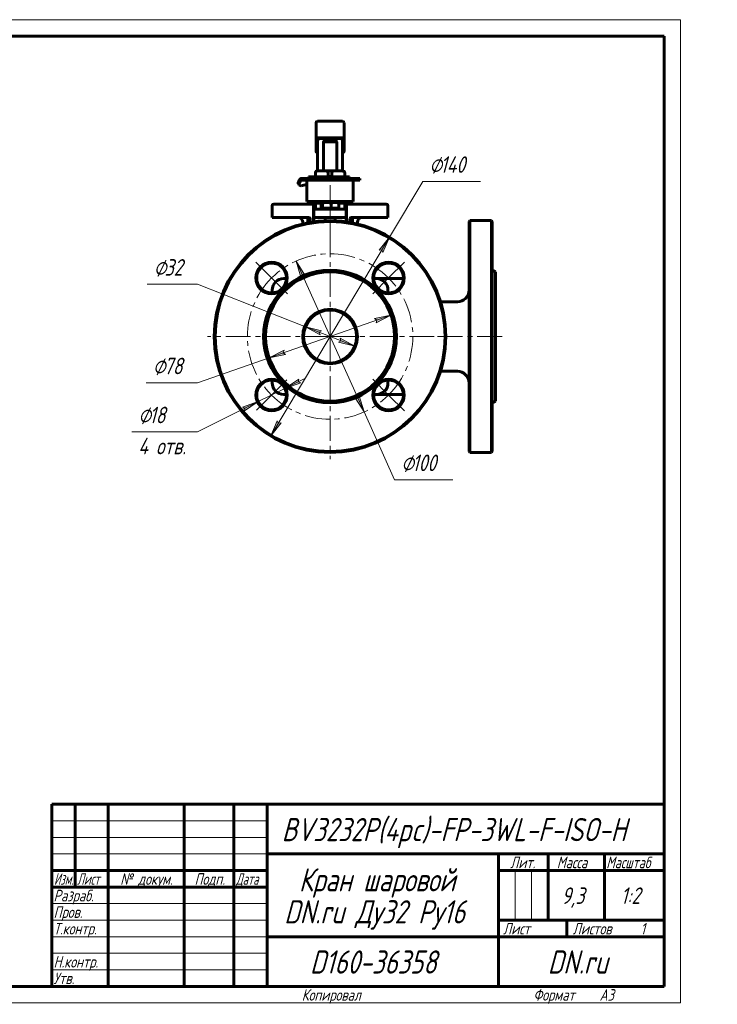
# Model space of a CAD drawing. Header units: millimetres. Extents: x 0 to 431, y 0 to 297.
# Tile 7 of 7: x 220 to 431, y 0 to 297. Entities that reach past the tile are written whole.
import ezdxf

# ---------------------------------------------------------------- set-up
doc = ezdxf.new("R2010")
doc.units = ezdxf.units.MM
for name, pattern in [('K5LT_AXLED', [12, 7.5, -1.5, 1.5, -1.5]), ('K5LT_BASIC', [0]), ('K5LT_THIN', [0])]:
    doc.linetypes.add(name, pattern=pattern)
doc.layers.add('Системный слой', color=7, linetype='Continuous')
doc.layers.add('Системный слой (1)', color=7, linetype='Continuous', true_color=0x6c6c6c)
doc.styles.add('KDIMTEXTSTYLE', font='txt', dxfattribs={"width": 0.96, "oblique": 15, "height": 5})
doc.styles.add('KTEXTSTYLE', font='txt', dxfattribs={"width": 0.96, "height": 5})
doc.dimstyles.new('KDIMSTYLE (0.50)', dxfattribs={"dimtxt": 5, "dimasz": 1, "dimexe": 2, "dimexo": 0, "dimgap": 1, "dimtad": 1, "dimlfac": 2, "dimtxsty": 'KDIMTEXTSTYLE', "dimsah": 1, "dimcen": 0, "dimdle": 1, "dimadec": 0, "dimazin": 0, "dimtfac": 0.667, "dimtmove": 0, "dimatfit": 3, "dimfxl": 1, "dimtvp": 1, "dimtolj": 1, "dimtzin": 0, "dimarcsym": 0})

# ---------------------------------------------------------------- blocks, each defined once
blk = doc.blocks.new('U14')
at = {"layer": 'Системный слой (1)', "color": 143, "linetype": 'K5LT_BASIC', "lineweight": 60, "true_color": 0x33acca}
for p, q in [((296.56, 215.3), (296.56, 214.48)), ((296.56, 188.12), (296.56, 187.3))]:
    blk.add_line(p, q, dxfattribs=at)
blk = doc.blocks.new('U15')
at = {"layer": 'Системный слой (1)', "color": 143, "linetype": 'K5LT_BASIC', "lineweight": 60, "true_color": 0x33acca}
for p, q in [((300.88, 218.8), (300.06, 218.8)), ((328.06, 218.8), (327.24, 218.8))]:
    blk.add_line(p, q, dxfattribs=at)
blk = doc.blocks.new('U16')
at = {"layer": 'Системный слой (1)', "color": 143, "linetype": 'K5LT_BASIC', "lineweight": 60, "true_color": 0x33acca}
for p, q in [((311.41, 241.55), (307.81, 241.55)), ((320.31, 241.55), (316.71, 241.55))]:
    blk.add_line(p, q, dxfattribs=at)
blk = doc.blocks.new('U17')
at = {"layer": 'Системный слой (1)', "color": 143, "linetype": 'K5LT_BASIC', "lineweight": 60, "true_color": 0x33acca}
for p, q in [((331.56, 214.48), (331.56, 215.3)), ((331.56, 187.3), (331.56, 188.12))]:
    blk.add_line(p, q, dxfattribs=at)
blk = doc.blocks.new('U18')
at = {"layer": 'Системный слой (1)', "color": 143, "linetype": 'K5LT_BASIC', "lineweight": 60, "true_color": 0x33acca}
for p, q in [((300.06, 183.8), (300.88, 183.8)), ((327.24, 183.8), (328.06, 183.8))]:
    blk.add_line(p, q, dxfattribs=at)
blk = doc.blocks.new('U19')
at = {"layer": 'Системный слой (1)', "color": 143, "linetype": 'K5LT_BASIC', "lineweight": 60, "true_color": 0x33acca}
for p, q in [((311.45, 241.68), (311.41, 241.58)), ((311.5, 241.75), (311.45, 241.68)), ((311.54, 241.79), (311.5, 241.75)), ((311.55, 241.79), (311.54, 241.79)), ((311.56, 241.8), (311.55, 241.79)), ((311.58, 241.8), (311.56, 241.8))]:
    blk.add_line(p, q, dxfattribs=at)
blk = doc.blocks.new('U20')
at = {"layer": 'Системный слой (1)', "color": 143, "linetype": 'K5LT_BASIC', "lineweight": 60, "true_color": 0x33acca}
for p, q in [((305.05, 248.15), (304.65, 247.27)), ((304.65, 247.27), (304.71, 247.04)), ((304.71, 247.04), (305.31, 246.83)), ((305.31, 246.83), (306.56, 247.08)), ((306.56, 247.08), (307.06, 247.26))]:
    blk.add_line(p, q, dxfattribs=at)
blk = doc.blocks.new('U21')
at = {"layer": 'Системный слой (1)', "color": 30, "linetype": 'K5LT_AXLED', "lineweight": 18, "true_color": 0xff8000}
for q in [(314.06, 238.3), (277.06, 201.3), (351.06, 201.3), (314.06, 164.3)]:
    blk.add_line((314.06, 201.3), q, dxfattribs=at)
blk = doc.blocks.new('U22')
at = {"layer": 'Системный слой (1)', "color": 30, "linetype": 'K5LT_AXLED', "lineweight": 18, "true_color": 0xff8000}
for p, q in [((296.38, 218.98), (291.61, 223.75)), ((331.74, 218.98), (336.51, 223.75)), ((301.15, 214.2), (296.38, 218.98)), ((326.96, 214.2), (331.74, 218.98)), ((300.98, 188.22), (296.38, 183.62)), ((326.96, 188.39), (331.74, 183.62)), ((296.38, 183.62), (291.79, 179.02)), ((331.74, 183.62), (336.51, 178.85))]:
    blk.add_line(p, q, dxfattribs=at)
for start, end in [(45, 135), (135, 225), (315, 45), (225, 315)]:
    blk.add_arc((314.06, 201.3), 25, start, end, dxfattribs=at)
blk = doc.blocks.new('D4')
at = {"layer": 'Системный слой (1)'}
for points in [[(330.01, 226.71), (332.01, 231.34), (328.88, 227.39), (329.7, 227.48)], [(296.11, 171.25), (299.24, 175.21), (298.41, 175.12), (298.11, 175.88)]]:
    blk.add_hatch(color=7, dxfattribs=at).paths.add_polyline_path(points)
at = {"layer": 'Системный слой (1)', "color": 7, "linetype": 'K5LT_THIN', "lineweight": 18, "true_color": 0xffffff}
for p, q in [((332.01, 231.34), (342.05, 248.15)), ((296.11, 171.25), (332.01, 231.34)), ((328.88, 227.39), (332.01, 231.34)), ((332.01, 231.34), (330.01, 226.71)), ((329.7, 227.48), (328.88, 227.39)), ((330.01, 226.71), (329.7, 227.48)), ((296.11, 171.25), (298.11, 175.88)), ((298.11, 175.88), (298.41, 175.12)), ((299.24, 175.21), (296.11, 171.25)), ((298.41, 175.12), (299.24, 175.21))]:
    blk.add_line(p, q, dxfattribs=at)
blk.add_arc((314.06, 201.3), 35, 180, 242.412, dxfattribs=at)
blk.add_arc((314.06, 201.3), 35, 180, 242.412, dxfattribs=at)
blk.add_wipeout([(344.05, 249.15), (344.05, 256.53), (356.98, 256.53), (356.98, 249.15)]).dxf.layer = 'Системный слой (1)'
blk.add_line((342.05, 248.15), (359.52, 248.15), dxfattribs=at)
at = {"layer": 'Системный слой (1)', "color": 7, "char_height": 5, "attachment_point": 1, "style": 'KTEXTSTYLE'}
for s, insert in [('\\fArial|b0|c204|p34;\\H5.0;\\W1.000;\\Q15;\\fGOST Type AU|b0|i0|c204|p34;\\Q15;\\W0.960;⌀', (344.05, 255.73)), ('\\fArial|b0|c204|p34;\\H5.0;\\W1.000;\\Q15;\\fGOST Type AU|b0|i0|c204|p34;\\Q15;\\W0.960;140', (347.36, 255.73))]:
    blk.add_mtext(s, dxfattribs=dict(at, insert=insert))
blk = doc.blocks.new('KDIMARROW_01')
at = {"layer": 'Системный слой'}
blk.add_hatch(color=0, dxfattribs=at).paths.add_polyline_path([(0, 0), (-5, 0.66), (-4.5, 0), (-5, -0.66)])
at = {"layer": 'Системный слой', "color": 0, "linetype": 'K5LT_THIN', "lineweight": 18}
for p, q in [((-4.5, 0), (-5, 0.66)), ((-5, 0.66), (0, 0)), ((0, 0), (-5, -0.66)), ((-5, -0.66), (-4.5, 0))]:
    blk.add_line(p, q, dxfattribs=at)
at = {"layer": 'Системный слой (1)', "color": 0, "linetype": 'K5LT_THIN', "lineweight": 18}
blk.add_line((108.44, 83.76), (107.94, 83.76), dxfattribs=at)
blk = doc.blocks.new('D5')
at = {"layer": 'Системный слой (1)'}
for points in [[(306.44, 219.8), (303.78, 224.09), (305.24, 219.26), (305.63, 219.99)], [(324.33, 178.51), (322.88, 183.34), (322.48, 182.61), (321.68, 182.8)]]:
    blk.add_hatch(color=7, dxfattribs=at).paths.add_polyline_path(points)
at = {"layer": 'Системный слой (1)', "color": 7, "linetype": 'K5LT_THIN', "lineweight": 18, "true_color": 0xffffff}
for p, q in [((303.78, 224.09), (306.44, 219.8)), ((305.24, 219.26), (303.78, 224.09)), ((303.78, 224.09), (324.33, 178.51)), ((305.63, 219.99), (305.24, 219.26)), ((306.44, 219.8), (305.63, 219.99)), ((324.33, 178.51), (321.68, 182.8)), ((321.68, 182.8), (322.48, 182.61)), ((322.48, 182.61), (322.88, 183.34)), ((322.88, 183.34), (324.33, 178.51)), ((324.33, 178.51), (333.56, 158.05))]:
    blk.add_line(p, q, dxfattribs=at)
blk.add_wipeout([(335.56, 159.05), (335.56, 166.43), (348.61, 166.43), (348.61, 159.05)]).dxf.layer = 'Системный слой (1)'
blk.add_line((333.56, 158.05), (351.15, 158.05), dxfattribs=at)
at = {"layer": 'Системный слой (1)', "color": 7, "char_height": 5, "attachment_point": 1, "style": 'KTEXTSTYLE'}
for s, insert in [('\\fArial|b0|c204|p34;\\H5.0;\\W1.000;\\Q15;\\fGOST Type AU|b0|i0|c204|p34;\\Q15;\\W0.960;⌀', (335.56, 165.63)), ('\\fArial|b0|c204|p34;\\H5.0;\\W1.000;\\Q15;\\fGOST Type AU|b0|i0|c204|p34;\\Q15;\\W0.960;100', (338.87, 165.63))]:
    blk.add_mtext(s, dxfattribs=dict(at, insert=insert))
blk = doc.blocks.new('D6')
at = {"layer": 'Системный слой (1)'}
for points in [[(327.97, 205.46), (332.47, 207.73), (327.53, 206.7), (328.22, 206.24)], [(300.59, 195.9), (299.9, 196.35), (300.15, 197.14), (295.65, 194.87)]]:
    blk.add_hatch(color=7, dxfattribs=at).paths.add_polyline_path(points)
at = {"layer": 'Системный слой (1)', "color": 7, "linetype": 'K5LT_THIN', "lineweight": 18, "true_color": 0xffffff}
for p, q in [((332.47, 207.73), (295.65, 194.87)), ((327.53, 206.7), (332.47, 207.73)), ((328.22, 206.24), (327.53, 206.7)), ((332.47, 207.73), (327.97, 205.46)), ((327.97, 205.46), (328.22, 206.24)), ((295.65, 194.87), (300.15, 197.14)), ((300.15, 197.14), (299.9, 196.35)), ((299.9, 196.35), (300.59, 195.9)), ((295.65, 194.87), (273.98, 187.3)), ((300.59, 195.9), (295.65, 194.87))]:
    blk.add_line(p, q, dxfattribs=at)
blk.add_wipeout([(260.5, 188.3), (260.5, 195.68), (271.52, 195.68), (271.52, 188.3)]).dxf.layer = 'Системный слой (1)'
blk.add_line((273.98, 187.3), (258.5, 187.3), dxfattribs=at)
at = {"layer": 'Системный слой (1)', "color": 7, "char_height": 5, "attachment_point": 1, "style": 'KTEXTSTYLE'}
for s, insert in [('\\fArial|b0|c204|p34;\\H5.0;\\W1.000;\\Q15;\\fGOST Type AU|b0|i0|c204|p34;\\Q15;\\W0.960;⌀', (260.5, 194.89)), ('\\fArial|b0|c204|p34;\\H5.0;\\W1.000;\\Q15;\\fGOST Type AU|b0|i0|c204|p34;\\Q15;\\W0.960;78', (263.81, 194.89))]:
    blk.add_mtext(s, dxfattribs=dict(at, insert=insert))
blk = doc.blocks.new('D7')
at = {"layer": 'Системный слой (1)'}
for points in [[(304.44, 187.62), (305.18, 187.26), (300.41, 185.62), (304.6, 188.43)], [(288.16, 178.81), (292.35, 181.62), (287.58, 179.99), (288.32, 179.62)]]:
    blk.add_hatch(color=7, dxfattribs=at).paths.add_polyline_path(points)
at = {"layer": 'Системный слой (1)', "color": 7, "linetype": 'K5LT_THIN', "lineweight": 18, "true_color": 0xffffff}
for p, q in [((300.41, 185.62), (306.68, 188.73)), ((304.6, 188.43), (300.41, 185.62)), ((304.44, 187.62), (304.6, 188.43)), ((305.18, 187.26), (304.44, 187.62)), ((300.41, 185.62), (292.35, 181.62)), ((300.41, 185.62), (305.18, 187.26)), ((292.35, 181.62), (273.98, 172.5)), ((292.35, 181.62), (286.08, 178.51)), ((292.35, 181.62), (287.58, 179.99)), ((288.16, 178.81), (292.35, 181.62)), ((287.58, 179.99), (288.32, 179.62)), ((288.32, 179.62), (288.16, 178.81))]:
    blk.add_line(p, q, dxfattribs=at)
blk.add_wipeout([(256.1, 164.12), (256.1, 180.88), (271.34, 180.88), (271.34, 164.12)]).dxf.layer = 'Системный слой (1)'
blk.add_line((273.98, 172.5), (254.1, 172.5), dxfattribs=at)
at = {"layer": 'Системный слой (1)', "color": 7, "char_height": 5, "attachment_point": 1, "style": 'KTEXTSTYLE'}
for s, insert in [('\\fArial|b0|c204|p34;\\H5.0;\\W1.000;\\Q15;\\fGOST Type AU|b0|i0|c204|p34;\\Q15;\\W0.960;⌀', (256.1, 180.09)), ('\\fArial|b0|c204|p34;\\H5.0;\\W1.000;\\Q15;\\fGOST Type AU|b0|i0|c204|p34;\\Q15;\\W0.960;18', (259.41, 180.09)), ('\\fArial|b0|c204|p34;\\H5.0;\\W1.000;\\Q15;\\fGOST Type AU|b0|i0|c204|p34;\\Q15;\\W0.960;4 отв.', (256.1, 170.71))]:
    blk.add_mtext(s, dxfattribs=dict(at, insert=insert))
blk = doc.blocks.new('D8')
at = {"layer": 'Системный слой (1)'}
for points in [[(310.8, 202.58), (311.51, 203.01), (306.62, 204.23), (311.03, 201.79)], [(321.5, 198.36), (317.09, 200.81), (317.32, 200.01), (316.61, 199.59)]]:
    blk.add_hatch(color=7, dxfattribs=at).paths.add_polyline_path(points)
at = {"layer": 'Системный слой (1)', "color": 7, "linetype": 'K5LT_THIN', "lineweight": 18, "true_color": 0xffffff}
for p, q in [((306.62, 204.23), (273.98, 217.1)), ((306.62, 204.23), (311.51, 203.01)), ((311.03, 201.79), (306.62, 204.23)), ((321.5, 198.36), (306.62, 204.23)), ((311.51, 203.01), (310.8, 202.58)), ((310.8, 202.58), (311.03, 201.79)), ((316.61, 199.59), (317.32, 200.01)), ((321.5, 198.36), (316.61, 199.59)), ((317.32, 200.01), (317.09, 200.81)), ((317.09, 200.81), (321.5, 198.36))]:
    blk.add_line(p, q, dxfattribs=at)
blk.add_wipeout([(260.77, 218.1), (260.77, 225.48), (271.53, 225.48), (271.53, 218.1)]).dxf.layer = 'Системный слой (1)'
blk.add_line((273.98, 217.1), (258.77, 217.1), dxfattribs=at)
at = {"layer": 'Системный слой (1)', "color": 7, "char_height": 5, "attachment_point": 1, "style": 'KTEXTSTYLE'}
for s, insert in [('\\fArial|b0|c204|p34;\\H5.0;\\W1.000;\\Q15;\\fGOST Type AU|b0|i0|c204|p34;\\Q15;\\W0.960;⌀', (260.77, 224.68)), ('\\fArial|b0|c204|p34;\\H5.0;\\W1.000;\\Q15;\\fGOST Type AU|b0|i0|c204|p34;\\Q15;\\W0.960;32', (264.07, 224.68))]:
    blk.add_mtext(s, dxfattribs=dict(at, insert=insert))
blk = doc.blocks.new('U44')
at = {"color": 7, "linetype": 'K5LT_THIN', "lineweight": 18, "true_color": 0xffffff}
for p, q in [((0, 297), (420, 297)), ((420, 297), (420, 0)), ((230, 55), (295, 55)), ((230, 50), (295, 50)), ((230, 45), (295, 45)), ((369.96, 25), (369.96, 40)), ((374.98, 25), (374.98, 40)), ((230, 30), (295, 30)), ((230, 25), (295, 25)), ((230, 20), (295, 20)), ((230, 15), (295, 15)), ((230, 10), (295, 10)), ((420, 0), (0, 0))]:
    blk.add_line(p, q, dxfattribs=at)
at = {"color": 143, "linetype": 'K5LT_BASIC', "lineweight": 60, "true_color": 0x33acca}
for p, q in [((20, 292), (415, 292)), ((415, 292), (415, 5)), ((230, 60), (415, 60)), ((230, 5), (230, 60)), ((237, 35), (237, 60)), ((247, 5), (247, 60)), ((270, 5), (270, 60)), ((285, 5), (285, 60)), ((295, 5), (295, 60)), ((295, 45), (415, 45)), ((365, 5), (365, 45)), ((380, 25), (380, 45)), ((397, 25), (397, 45)), ((230, 40), (295, 40)), ((365, 40), (380, 40)), ((380, 40), (415, 40)), ((230, 35), (295, 35)), ((365, 25), (415, 25)), ((385.57, 20), (385.57, 25)), ((295, 20), (365, 20)), ((365, 20), (415, 20)), ((415, 5), (20, 5))]:
    blk.add_line(p, q, dxfattribs=at)
at = {"color": 7, "attachment_point": 1, "style": 'KTEXTSTYLE'}
for s, insert, char_height in [('\\fArial|b0|c204|p34;\\H5.0;\\W1.000;\\Q15;\\fGOST Type AU|b0|i0|c204|p34;\\Q15;\\W0.960;\\H7.00;BV3232P(4pc)-FP-3WL-F-ISO-H', (299.46, 55.86), 7), ('\\fArial|b0|c204|p34;\\H5.0;\\W1.000;\\Q15;\\fGOST Type AU|b0|i0|c204|p34;\\Q15;\\W0.960;\\H3.50;Лит.', (368.47, 44.18), 3.5), ('\\fArial|b0|c204|p34;\\H5.0;\\W1.000;\\Q15;\\fGOST Type AU|b0|i0|c204|p34;\\Q15;\\W0.960;\\H3.50;Масса', (382.58, 44.18), 3.5), ('\\fArial|b0|c204|p34;\\H5.0;\\W1.000;\\Q15;\\fGOST Type AU|b0|i0|c204|p34;\\Q15;\\W0.926;\\H3.50;Масштаб', (397.52, 44.18), 3.5), ('\\fArial|b0|c204|p34;\\H5.0;\\W1.000;\\Q15;\\fGOST Type AU|b0|i0|c204|p34;\\Q15;\\W0.786;\\H3.50;Изм.', (230.62, 39.18), 3.5), ('\\fArial|b0|c204|p34;\\H5.0;\\W1.000;\\Q15;\\fGOST Type AU|b0|i0|c204|p34;\\Q15;\\W0.800;\\H3.50;Лист', (237.61, 39.18), 3.5), ('\\fArial|b0|c204|p34;\\H5.0;\\W1.000;\\Q15;\\fGOST Type AU|b0|i0|c204|p34;\\Q15;\\W0.960;\\H3.50;№ докум.', (250.63, 39.18), 3.5), ('\\fArial|b0|c204|p34;\\H5.0;\\W1.000;\\Q15;\\fGOST Type AU|b0|i0|c204|p34;\\Q15;\\W0.960;\\H3.50;Подп.', (273.1, 39.18), 3.5), ('\\fArial|b0|c204|p34;\\H5.0;\\W1.000;\\Q15;\\fGOST Type AU|b0|i0|c204|p34;\\Q15;\\W0.800;\\H3.50;Дата', (285.61, 39.18), 3.5), ('\\fArial|b0|c204|p34;\\H5.0;\\W1.000;\\Q15;\\fGOST Type AU|b0|i0|c204|p34;\\Q15;\\W0.960;\\H7.00;Кран шаровой', (304.65, 40.69), 7), ('\\fArial|b0|c204|p34;\\H5.0;\\W1.000;\\Q15;\\fGOST Type AU|b0|i0|c204|p34;\\Q15;\\W0.960;\\H3.50;Разраб.', (230.5, 34.18), 3.5), ('\\fArial|b0|c204|p34;\\H5.0;\\W1.000;\\Q15;\\fGOST Type AU|b0|i0|c204|p34;\\Q15;\\W0.960;9,3', (384.02, 34.9), 5), ('\\fArial|b0|c204|p34;\\H5.0;\\W1.000;\\Q15;\\fGOST Type AU|b0|i0|c204|p34;\\Q15;\\W0.960;{\\c16737820;1:2}', (401.92, 34.9), 5), ('\\fArial|b0|c204|p34;\\H5.0;\\W1.000;\\Q15;\\fGOST Type AU|b0|i0|c204|p34;\\Q15;\\W0.960;\\H7.00;DN.ru Ду32 Ру16', (300.2, 31.02), 7), ('\\fArial|b0|c204|p34;\\H5.0;\\W1.000;\\Q15;\\fGOST Type AU|b0|i0|c204|p34;\\Q15;\\W0.960;\\H3.50;Пров.', (230.5, 29.18), 3.5), ('\\fArial|b0|c204|p34;\\H5.0;\\W1.000;\\Q15;\\fGOST Type AU|b0|i0|c204|p34;\\Q15;\\W0.960;\\H3.50;Т.контр.', (230.5, 24.18), 3.5), ('\\fArial|b0|c204|p34;\\H5.0;\\W1.000;\\Q15;\\fGOST Type AU|b0|i0|c204|p34;\\Q15;\\W0.960;\\H3.50;Лист', (366.32, 24.18), 3.5), ('\\fArial|b0|c204|p34;\\H5.0;\\W1.000;\\Q15;\\fGOST Type AU|b0|i0|c204|p34;\\Q15;\\W0.960;\\H3.50;Листов', (387.36, 24.18), 3.5), ('\\fArial|b0|c204|p34;\\H5.0;\\W1.000;\\Q15;\\fGOST Type AU|b0|i0|c204|p34;\\Q15;\\W0.960;\\H3.50;1', (407.91, 24.18), 3.5), ('\\fArial|b0|c204|p34;\\H5.0;\\W1.000;\\Q15;\\fGOST Type AU|b0|i0|c204|p34;\\Q15;\\W0.960;\\H7.00;D160-36358', (307.98, 15.86), 7), ('\\fArial|b0|c204|p34;\\H5.0;\\W1.000;\\Q15;\\fGOST Type AU|b0|i0|c204|p34;\\Q15;\\W0.960;\\H7.00;DN.ru', (379.84, 15.86), 7), ('\\fArial|b0|c204|p34;\\H5.0;\\W1.000;\\Q15;\\fGOST Type AU|b0|i0|c204|p34;\\Q15;\\W0.960;\\H3.50;Н.контр.', (230.5, 14.18), 3.5), ('\\fArial|b0|c204|p34;\\H5.0;\\W1.000;\\Q15;\\fGOST Type AU|b0|i0|c204|p34;\\Q15;\\W0.960;\\H3.50;Утв.', (230.5, 9.18), 3.5), ('\\fArial|b0|c204|p34;\\H5.0;\\W1.000;\\Q15;\\fGOST Type AU|b0|i0|c204|p34;\\Q15;\\W0.960;\\H3.50;Копировал', (305.5, 4.18), 3.5), ('\\fArial|b0|c204|p34;\\H5.0;\\W1.000;\\Q15;\\fGOST Type AU|b0|i0|c204|p34;\\Q15;\\W0.960;\\H3.50;Формат', (375.5, 4.18), 3.5), ('\\fArial|b0|c204|p34;\\H5.0;\\W1.000;\\Q15;\\fGOST Type AU|b0|i0|c204|p34;\\Q15;\\W0.960;\\H3.50;A3', (395.5, 4.18), 3.5)]:
    blk.add_mtext(s, dxfattribs=dict(at, insert=insert, char_height=char_height))

msp = doc.modelspace()

# ---------------------------------------------------------------- linework, layer by layer
at = {"layer": 'Системный слой (1)', "color": 143, "linetype": 'K5LT_BASIC', "lineweight": 60, "true_color": 0x33acca}
for p, q in [((309.809, 265.7983), (309.809, 265.5973)), ((309.809, 265.5973), (309.809, 260.7209)), ((317.809, 266.2983), (310.309, 266.2983)), ((318.309, 265.5973), (318.309, 265.7983)), ((318.309, 260.7209), (318.309, 265.5973)), ((309.809, 260.7209), (309.809, 257.3756)), ((317.809, 261.2983), (310.309, 261.2983)), ((310.309, 260.4917), (310.309, 251.2983)), ((317.309, 261.069), (310.809, 261.069)), ((312.0563, 251.2983), (312.0563, 260.1421)), ((312.5563, 260.4308), (315.5617, 260.4308)), ((312.5563, 260.1421), (315.5617, 260.1421)), ((316.0617, 260.1421), (316.0617, 251.2983)), ((317.809, 251.2983), (317.809, 260.4917)), ((318.309, 257.3756), (318.309, 260.7209)), ((309.6093, 249.5483), (309.6093, 250.7983)), ((309.6412, 249.5483), (309.6412, 250.7983)), ((310.2898, 251.2983), (310.1093, 251.2983)), ((310.2898, 251.2983), (312.8785, 251.2983)), ((315.2396, 251.2983), (312.8785, 251.2983)), ((313.5271, 249.5483), (313.5271, 250.7983)), ((314.5909, 249.5483), (314.5909, 250.7983)), ((315.2396, 251.2983), (317.8282, 251.2983)), ((318.0088, 251.2983), (317.8282, 251.2983)), ((318.4769, 249.5483), (318.4769, 250.7983)), ((318.5088, 249.5483), (318.5088, 250.7983)), ((304.4455, 247.45), (304.7083, 247.0404)), ((305.5558, 249.0483), (305.333, 249.0483)), ((305.3553, 248.5483), (305.5025, 248.5483)), ((305.5025, 248.5483), (323.059, 248.5483)), ((305.5558, 249.0483), (323.059, 249.0483)), ((307.059, 242.0483), (307.059, 248.5483)), ((307.5488, 249.5483), (307.5488, 249.0483)), ((307.9988, 249.5483), (307.5488, 249.5483)), ((307.9988, 249.5483), (308.7706, 249.5483)), ((308.7706, 249.0483), (308.7706, 249.5483)), ((308.7706, 249.5483), (319.9086, 249.5483)), ((312.96, 249.0533), (314.1005, 249.0533)), ((312.96, 249.0483), (312.96, 249.0533)), ((314.1005, 249.0533), (315.315, 249.0533)), ((314.1005, 249.0483), (314.1005, 249.0533)), ((315.315, 249.0483), (315.315, 249.0533)), ((319.8655, 249.0533), (320.4807, 249.0533)), ((319.8655, 249.0483), (319.8655, 249.0533)), ((319.9086, 249.0533), (319.9086, 249.5483)), ((320.4807, 249.0533), (322.6659, 249.0533)), ((320.4807, 249.0483), (320.4807, 249.0533)), ((321.059, 242.0483), (321.059, 248.5483)), ((322.6659, 249.0483), (322.6659, 249.0533)), ((323.059, 248.5483), (323.059, 249.0483)), ((300.059, 241.2983), (297.059, 241.2983)), ((309.059, 241.2983), (300.059, 241.2983)), ((307.059, 242.0483), (321.059, 242.0483)), ((307.809, 242.0483), (307.809, 241.5483)), ((309.059, 240.7983), (309.059, 241.2983)), ((309.6093, 239.7983), (309.6093, 241.5483)), ((309.6412, 239.7983), (309.6412, 241.5483)), ((311.4075, 240.0483), (311.4075, 241.575)), ((311.559, 241.7983), (311.5418, 241.7884)), ((311.559, 241.7983), (311.5761, 241.7983)), ((311.5761, 241.7983), (313.0704, 241.7983)), ((311.7447, 240.0483), (311.7447, 241.575)), ((313.0704, 241.7983), (315.5533, 241.7983)), ((314.3961, 240.0483), (314.3961, 241.575)), ((315.5533, 241.7983), (316.559, 241.7983)), ((316.559, 241.7983), (316.5763, 241.7884)), ((316.7105, 240.0483), (316.7105, 241.575)), ((318.4769, 239.7983), (318.4769, 241.5483)), ((318.5088, 239.7983), (318.5088, 241.5483)), ((319.059, 241.2983), (319.059, 240.7983)), ((328.059, 241.2983), (319.059, 241.2983)), ((320.309, 242.0483), (320.309, 241.5483)), ((331.059, 241.2983), (328.059, 241.2983)), ((296.559, 240.7983), (296.559, 237.2983)), ((309.059, 235.9393), (309.059, 240.7983)), ((309.159, 239.7983), (309.159, 237.2983)), ((318.959, 239.7983), (309.159, 239.7983)), ((311.5761, 240.0483), (311.4075, 240.0483)), ((311.559, 240.0483), (311.559, 239.7983)), ((311.7447, 240.0483), (311.5761, 240.0483)), ((313.0704, 240.0483), (311.7447, 240.0483)), ((314.3961, 240.0483), (313.0704, 240.0483)), ((315.5533, 240.0483), (314.3961, 240.0483)), ((316.7105, 240.0483), (315.5533, 240.0483)), ((316.559, 240.0483), (316.559, 239.7983)), ((318.959, 237.2983), (318.959, 239.7983)), ((319.059, 240.7983), (319.059, 235.9393)), ((331.559, 240.7983), (331.559, 237.2983)), ((300.059, 237.2983), (296.559, 237.2983)), ((307.559, 237.2983), (300.059, 237.2983)), ((305.809, 235.7983), (305.809, 235.3121)), ((307.309, 237.2983), (307.309, 235.6412)), ((308.059, 236.7983), (308.059, 235.7802)), ((318.959, 237.2983), (309.159, 237.2983)), ((309.159, 237.2983), (309.159, 235.9536)), ((312.559, 237.2983), (312.559, 236.2661)), ((315.559, 237.2983), (315.559, 236.2661)), ((318.959, 235.9536), (318.959, 237.2983)), ((320.059, 236.7983), (320.059, 235.7802)), ((328.059, 237.2983), (320.559, 237.2983)), ((320.809, 237.2983), (320.809, 235.6412)), ((322.309, 235.7983), (322.309, 235.3121)), ((331.559, 237.2983), (328.059, 237.2983)), ((356.059, 236.0483), (356.309, 236.2983)), ((356.059, 236.0483), (356.059, 166.5483)), ((356.309, 201.2983), (356.309, 236.2983)), ((356.309, 236.2983), (362.809, 236.2983)), ((363.059, 236.0483), (362.809, 236.2983)), ((362.809, 236.2983), (362.809, 201.2983)), ((363.059, 166.5483), (363.059, 236.0483)), ((364.059, 220.7983), (363.059, 221.3756)), ((364.059, 220.7983), (364.059, 181.7983)), ((335.059, 218.7983), (328.059, 218.7983)), ((336.2332, 218.7983), (335.059, 218.7983)), ((347.4469, 211.7983), (352.559, 211.7983)), ((356.309, 166.2983), (356.309, 201.2983)), ((362.809, 201.2983), (362.809, 166.2983)), ((347.4469, 190.7983), (352.559, 190.7983)), ((328.059, 183.7983), (335.059, 183.7983)), ((335.059, 183.7983), (336.2332, 183.7983)), ((364.059, 181.7983), (363.059, 181.2209)), ((356.059, 166.5483), (356.309, 166.2983)), ((356.309, 166.2983), (362.809, 166.2983)), ((363.059, 166.5483), (362.809, 166.2983))]:
    msp.add_line(p, q, dxfattribs=at)
at = {"layer": 'Системный слой (1)', "color": 30, "linetype": 'K5LT_AXLED', "lineweight": 18, "true_color": 0xff8000}
for p, q in [((314.059, 239.5483), (314.059, 250.5483)), ((314.059, 237.7983), (314.059, 242.0483)), ((314.059, 227.7983), (314.059, 239.2983)), ((366.059, 201.2983), (343.159, 201.2983))]:
    msp.add_line(p, q, dxfattribs=at)
at = {"layer": 'Системный слой (1)', "color": 143, "linetype": 'K5LT_BASIC', "lineweight": 60, "true_color": 0x33acca}
for centre, radius in [((314.059, 201.2983), 34.75), ((296.3813, 218.9759), 4.75), ((296.3813, 218.9759), 4.5), ((331.7367, 218.9759), 4.75), ((331.7367, 218.9759), 4.5), ((314.059, 201.2983), 20.0774), ((314.059, 201.2983), 19.5), ((314.059, 201.2983), 8.25), ((314.059, 201.2983), 8), ((296.3813, 183.6206), 4.75), ((296.3813, 183.6206), 4.5), ((331.7367, 183.6206), 4.75), ((331.7367, 183.6206), 4.5)]:
    msp.add_circle(centre, radius, dxfattribs=at)
for centre, radius, start, end in [((310.309, 265.7983), 0.5, 90, 180), ((317.809, 265.7983), 0.5, 0, 90), ((310.1093, 250.7983), 0.5, 90, 180), ((318.0088, 250.7983), 0.5, 0, 90), ((297.059, 240.7983), 0.5, 90, 180), ((331.059, 240.7983), 0.5, 0, 90), ((314.059, 201.2983), 35, 0, 180), ((304.309, 235.7983), 1.5, 0, 90), ((307.559, 236.7983), 0.5, 0, 90), ((320.559, 236.7983), 0.5, 90, 180), ((323.809, 235.7983), 1.5, 90, 180), ((300.059, 215.2983), 3.5, 90, 180), ((328.059, 215.2983), 3.5, 0, 90), ((352.559, 215.2983), 3.5, 270, 0), ((314.059, 201.2983), 35, 180, 0), ((352.559, 187.2983), 3.5, 0, 90), ((300.059, 187.2983), 3.5, 180, 270), ((328.059, 187.2983), 3.5, 270, 0)]:
    msp.add_arc(centre, radius, start, end, dxfattribs=at)
for centre, major_axis, ratio, start_param, end_param in [((310.309, 260.7209), (0, 0.5774), 0.8660254, 0, 1.57079633), ((310.809, 260.4917), (0, 0.5774), 0.8660254, 0, 1.57079633), ((312.5563, 260.1421), (0.5, 0), 0.57735027, 1.57079633, 3.14159265), ((312.5563, 259.8535), (0.5, 0), 0.57735027, 1.57079633, 3.14159265), ((315.5617, 260.1421), (-0.5, 0), 0.57735027, 3.14159265, 4.71238898), ((315.5617, 259.8535), (-0.5, 0), 0.57735027, 3.14159265, 4.71238898), ((317.309, 260.4917), (0, 0.5774), 0.8660254, 4.71238898, 6.28318531), ((317.809, 260.7209), (0, 0.5774), 0.8660254, 4.71238898, 6.28318531), ((310.309, 257.3756), (0, -0.5774), 0.8660254, 4.71238898, 6.28318531), ((317.809, 257.3756), (0, -0.5774), 0.8660254, 0, 1.57079633), ((309.7801, 250.8725), (5.3346, 3.4225), 0.2297838, 2.58383928, 3.14159265)]:
    msp.add_ellipse(centre, major_axis=major_axis, ratio=ratio, start_param=start_param, end_param=end_param, dxfattribs=at)
for points, knots in [([(309.6412, 250.7983), (309.6412, 250.8493), (309.6526, 250.9084), (309.6915, 251.0117), (309.7301, 251.0692), (309.8207, 251.1649), (309.8936, 251.2107), (310.0584, 251.2803), (310.1843, 251.2983), (310.2898, 251.2983)], [0.56576999, 0.56576999, 0.56576999, 0.56576999, 0.596403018, 0.596403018, 0.636001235, 0.636001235, 0.692391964, 0.692391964, 0.781914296, 0.781914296, 0.781914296, 0.781914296]), ([(312.8785, 251.2983), (312.984, 251.2983), (313.1099, 251.2803), (313.2747, 251.2107), (313.3476, 251.1649), (313.4382, 251.0692), (313.4767, 251.0117), (313.5157, 250.9084), (313.5271, 250.8493), (313.5271, 250.7983)], [1.481165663, 1.481165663, 1.481165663, 1.481165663, 1.570687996, 1.570687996, 1.627078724, 1.627078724, 1.666676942, 1.666676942, 1.69730997, 1.69730997, 1.69730997, 1.69730997]), ([(314.5909, 250.7983), (314.5909, 250.8493), (314.6023, 250.9084), (314.6413, 251.0117), (314.6798, 251.0692), (314.7704, 251.1649), (314.8433, 251.2107), (315.0081, 251.2803), (315.1341, 251.2983), (315.2396, 251.2983)], [0.56576999, 0.56576999, 0.56576999, 0.56576999, 0.596403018, 0.596403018, 0.636001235, 0.636001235, 0.692391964, 0.692391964, 0.781914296, 0.781914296, 0.781914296, 0.781914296]), ([(317.8282, 251.2983), (317.9337, 251.2983), (318.0597, 251.2803), (318.2244, 251.2107), (318.2973, 251.1649), (318.3879, 251.0692), (318.4265, 251.0117), (318.4654, 250.9084), (318.4769, 250.8493), (318.4769, 250.7983)], [1.481165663, 1.481165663, 1.481165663, 1.481165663, 1.570687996, 1.570687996, 1.627078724, 1.627078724, 1.666676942, 1.666676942, 1.69730997, 1.69730997, 1.69730997, 1.69730997]), ([(305.0547, 248.1463), (305.0371, 248.245), (305.0148, 248.3447), (304.9864, 248.4475), (304.9858, 248.4496), (304.9852, 248.4517)], [0.3005293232, 0.3005293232, 0.3005293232, 0.3005293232, 0.3694785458, 0.3694785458, 0.3709010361, 0.3709010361, 0.3709010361, 0.3709010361]), ([(305.0547, 248.1463), (305.0649, 248.163), (305.0758, 248.18), (305.1119, 248.2339), (305.1388, 248.2712), (305.2248, 248.3852), (305.2902, 248.4655), (305.3553, 248.5483)], [0.485362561, 0.485362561, 0.485362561, 0.485362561, 0.508904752, 0.508904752, 0.558567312, 0.558567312, 0.653915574, 0.653915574, 0.653915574, 0.653915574]), ([(305.333, 249.0483), (305.309, 249.0483), (305.2843, 249.0441), (305.2188, 249.0213), (305.1789, 248.9953), (305.1435, 248.9579)], [0.1002421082, 0.1002421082, 0.1002421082, 0.1002421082, 0.1274019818, 0.1274019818, 0.1718860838, 0.1718860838, 0.1718860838, 0.1718860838])]:
    msp.add_open_spline(points, degree=3, knots=knots, dxfattribs=at)
for points in [[(304.9976, 248.804), (304.9354, 248.7382), (304.8818, 248.6758), (304.8378, 248.6175)], [(305.1435, 248.9579), (305.0913, 248.9025), (305.0418, 248.8508), (304.9976, 248.804)]]:
    msp.add_open_spline(points, degree=3, dxfattribs=at)
for points, weights in [([(311.7447, 241.575), (311.6544, 241.7983), (311.5761, 241.7983)], [1, 1.0379548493, 1]), ([(313.0704, 241.7983), (312.4551, 241.7983), (311.7447, 241.575)], [1, 1.0379548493, 1]), ([(314.3961, 241.575), (313.6857, 241.7983), (313.0704, 241.7983)], [1, 1.0379548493, 1]), ([(315.5533, 241.7983), (315.0163, 241.7983), (314.3961, 241.575)], [1, 1.0379548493, 1]), ([(316.7105, 241.575), (316.0903, 241.7983), (315.5533, 241.7983)], [1, 1.0379548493, 1]), ([(316.5762, 241.7884), (316.6388, 241.7523), (316.7105, 241.575)], [1.01269719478, 1.02989450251, 1])]:
    msp.add_rational_spline(points, weights, degree=2, dxfattribs=at)

# ---------------------------------------------------------------- block references
at = {"layer": 'Системный слой (1)'}
for name in ['U20', 'U16', 'U19', 'U21', 'U22', 'U15', 'U14', 'U17', 'U18']:
    msp.add_blockref(name, (0, 0), dxfattribs=at)

# ---------------------------------------------------------------- next in the draw order: dimensions: what is measured, and where the dimension line sits
at = {"layer": 'Системный слой (1)', "color": 7}
dim = msp.add_diameter_dim_2p(p1=(278.1519, 141.2094), p2=(349.9661, 261.3872), dimstyle='KDIMSTYLE (0.50)', override={"dimtih": 1, "dimtoh": 1, "dimpost": '\\fGOST Type AU|b0|c204|p34;\\H5.0;\\W0.960;\\Q15;<>', "dimblk1": 'KDIMARROW_01', "dimblk2": 'KDIMARROW_01', "dimclrt": 7, "dimtol": 1, "dimtp": 0, "dimtm": 0, "dimtdec": 5, "dimtmove": 1, "dimatfit": 2, "dimtolj": 1}, dxfattribs=at)
dim.commit()
dim.dimension.update_dxf_attribs({"geometry": 'D4', "text_midpoint": (344.0539, 248.1463), "dimtype": 163})

# ---------------------------------------------------------------- next in the draw order: dimensions: what is measured, and where the dimension line sits
dim = msp.add_diameter_dim_2p(p1=(293.5084, 246.8798), p2=(334.6096, 155.7168), dimstyle='KDIMSTYLE (0.50)', override={"dimtih": 1, "dimtoh": 1, "dimpost": '\\fGOST Type AU|b0|c204|p34;\\H5.0;\\W0.960;\\Q15;<>', "dimblk1": 'KDIMARROW_01', "dimblk2": 'KDIMARROW_01', "dimclrt": 7, "dimtol": 1, "dimtp": 0, "dimtm": 0, "dimtdec": 5, "dimtmove": 1, "dimatfit": 2, "dimtolj": 1}, dxfattribs=at)
dim.commit()
dim.dimension.update_dxf_attribs({"geometry": 'D5', "text_midpoint": (335.559, 158.047), "dimtype": 163})

# ---------------------------------------------------------------- next in the draw order: dimensions: what is measured, and where the dimension line sits
dim = msp.add_diameter_dim_2p(p1=(350.8775, 214.159), p2=(277.2405, 188.4375), dimstyle='KDIMSTYLE (0.50)', override={"dimtih": 1, "dimtoh": 1, "dimpost": '\\fGOST Type AU|b0|c204|p34;\\H5.0;\\W0.960;\\Q15;<>', "dimblk1": 'KDIMARROW_01', "dimblk2": 'KDIMARROW_01', "dimclrt": 7, "dimtol": 1, "dimtp": 0, "dimtm": 0, "dimtdec": 5, "dimtmove": 1, "dimatfit": 2, "dimtolj": 1}, dxfattribs=at)
dim.commit()
dim.dimension.update_dxf_attribs({"geometry": 'D6', "text_midpoint": (271.9791, 187.2983), "dimtype": 163})

# ---------------------------------------------------------------- next in the draw order: dimensions: what is measured, and where the dimension line sits
dim = msp.add_diameter_dim_2p(p1=(328.9444, 195.4309), p2=(299.1737, 207.1657), dimstyle='KDIMSTYLE (0.50)', override={"dimtih": 1, "dimtoh": 1, "dimpost": '\\fGOST Type AU|b0|c204|p34;\\H5.0;\\W0.960;\\Q15;<>', "dimblk1": 'KDIMARROW_01', "dimblk2": 'KDIMARROW_01', "dimclrt": 7, "dimtol": 1, "dimtp": 0, "dimtm": 0, "dimtdec": 5, "dimtmove": 1, "dimatfit": 2, "dimtolj": 1}, dxfattribs=at)
dim.commit()
dim.dimension.update_dxf_attribs({"geometry": 'D8', "text_midpoint": (271.9791, 217.0967), "dimtype": 163})
dim = msp.add_diameter_dim_2p(p1=(304.4427, 187.6223), p2=(288.3199, 179.6189), dimstyle='KDIMSTYLE (0.50)', override={"dimtih": 1, "dimtoh": 1, "dimpost": '\\fGOST Type AU|b0|c204|p34;\\H5.0;\\W0.960;\\Q15;<>\\X\\fGOST Type AU|b0|c204|p34;\\H5.0;\\W0.960;\\Q15;\\fGOST Type AU|b0|i0|c204|p34;\\Q15;4 отв.', "dimblk1": 'KDIMARROW_01', "dimblk2": 'KDIMARROW_01', "dimclrt": 7, "dimtol": 1, "dimtp": 0, "dimtm": 0, "dimtdec": 5, "dimtmove": 1, "dimatfit": 2, "dimtolj": 1}, dxfattribs=at)
dim.commit()
dim.dimension.update_dxf_attribs({"geometry": 'D7', "text_midpoint": (271.9791, 172.5)})

# ---------------------------------------------------------------- next in the draw order: block references
msp.add_blockref('U44', (0, 0))

doc.saveas('drawing.dxf')
